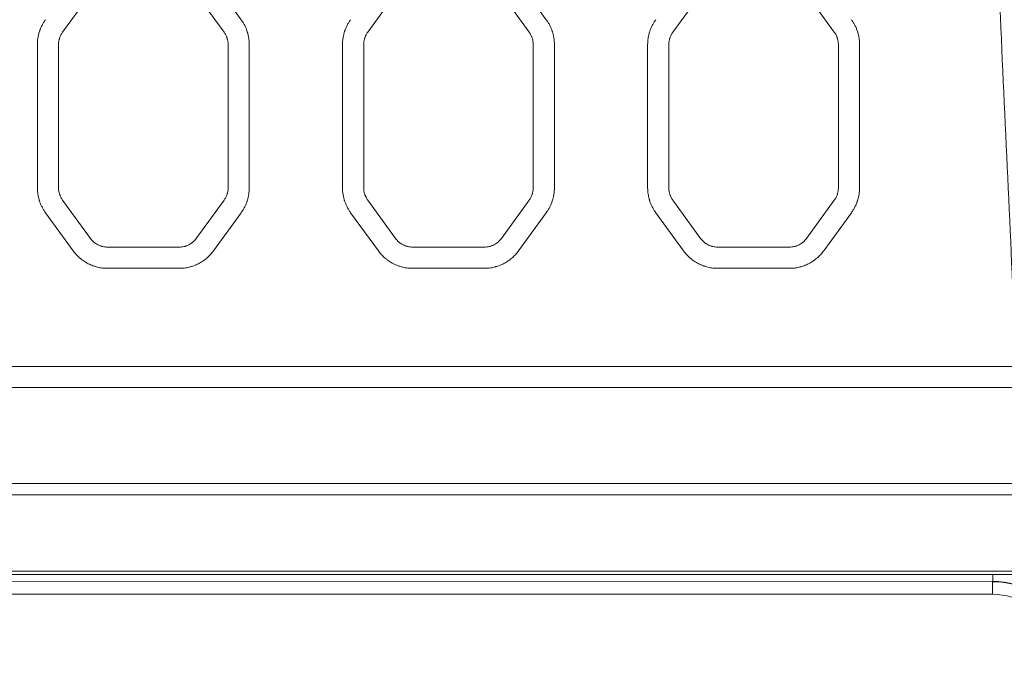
# Model space of a CAD drawing. Header units: millimetres. Extents: x 0 to 594, y 0 to 420.
# Tile 148 of 256: x 180.73 to 192.35, y 306.57 to 314.1. Entities that reach past the tile are written whole.
import ezdxf

# ---------------------------------------------------------------- set-up
doc = ezdxf.new("R2010")
doc.units = ezdxf.units.MM
doc.layers.add('1', color=7, linetype='Continuous', true_color=0xffffff)
doc.styles.add('Arial Unicode MS', font='txt')
doc.dimstyles.get("Standard").update_dxf_attribs({"dimtxt": 0.18, "dimasz": 0.18, "dimexe": 0.18, "dimexo": 0.0625, "dimgap": 0.09, "dimtad": 0, "dimtih": 1, "dimtoh": 1, "dimdec": 4, "dimzin": 0, "dimdsep": 46, "dimtxsty": 'Standard', "dimcen": 0.09, "dimadec": 0, "dimazin": 0, "dimtfac": 1, "dimtdec": 4, "dimtofl": 0, "dimtmove": 0, "dimatfit": 3, "dimfxl": 0, "dimtolj": 1, "dimtzin": 0, "dimarcsym": 0})

# ---------------------------------------------------------------- blocks, each defined once
blk = doc.blocks.new('_U0')
at = {"layer": '1', "color": 18, "lineweight": 13}
for p, q in [((147.657, 304.172), (147.657, 390.192)), ((305.847, 301.392), (305.847, 390.192)), ((147.657, 388.192), (198.852, 388.192)), ((305.847, 388.192), (254.652, 388.192))]:
    blk.add_line(p, q, dxfattribs=at)
at = {"layer": '1', "color": 18}
for points in [[(147.657, 388.192), (151.157, 389.13), (151.157, 387.254)], [(305.847, 388.192), (302.347, 387.254), (302.347, 389.13)]]:
    blk.add_solid(points, dxfattribs=at)
at = {"layer": '1', "color": 18, "linetype": 'Continuous', "lineweight": 13, "char_height": 3.5, "attachment_point": 7, "line_spacing_factor": 1.047437, "style": 'Arial Unicode MS'}
for s, insert in [('\\fArial Unicode MS|b0|i0;\\W1.0000;3.16', (200.537, 385.556)), ('\\fArial Unicode MS|b0|i0;\\W1.0000;LIFT POINT SPAN', (213.204, 385.556))]:
    blk.add_mtext(s, dxfattribs=dict(at, insert=insert))
blk = doc.blocks.new('_U7')
at = {"layer": '1', "color": 18, "lineweight": 13}
for p, q in [((147.657, 338.622), (150.385, 338.622)), ((148.385, 338.622), (148.385, 256.119)), ((147.657, 304.172), (150.385, 304.172)), ((148.385, 256.119), (153.385, 256.119))]:
    blk.add_line(p, q, dxfattribs=at)
at = {"layer": '1', "color": 18}
for points in [[(148.385, 338.622), (149.323, 335.122), (147.447, 335.122)], [(148.385, 304.172), (147.447, 307.672), (149.323, 307.672)]]:
    blk.add_solid(points, dxfattribs=at)
at = {"layer": '1', "color": 18, "linetype": 'Continuous', "lineweight": 13, "char_height": 3.5, "attachment_point": 7, "line_spacing_factor": 1.047437, "style": 'Arial Unicode MS'}
for s, insert in [('\\fArial Unicode MS|b0|i0;\\W1.0000;0.69', (155.071, 253.483)), ('\\fArial Unicode MS|b0|i0;\\W1.0000;CTRS', (167.737, 253.483)), ('\\fArial Unicode MS|b0|i0;\\W1.0000;FWD LIFT POINTS', (155.071, 246.421))]:
    blk.add_mtext(s, dxfattribs=dict(at, insert=insert))

msp = doc.modelspace()

# ---------------------------------------------------------------- linework, layer by layer
at = {"layer": '1', "color": 155, "linetype": 'Continuous', "lineweight": 13}
for p, q in [((183.038, 314.522), (183.344, 314.1)), ((186.638, 314.522), (186.944, 314.1)), ((181.544, 314.375), (181.238, 313.953)), ((183.142, 313.953), (182.835, 314.375)), ((185.144, 314.375), (184.838, 313.953)), ((186.742, 313.953), (186.435, 314.375)), ((188.744, 314.375), (188.438, 313.953)), ((190.342, 313.953), (190.035, 314.375)), ((180.94, 312.118), (180.94, 313.806)), ((181.19, 313.806), (181.19, 312.118)), ((183.19, 312.118), (183.19, 313.806)), ((183.44, 313.806), (183.44, 312.118)), ((184.54, 312.118), (184.54, 313.806)), ((184.79, 313.806), (184.79, 312.118)), ((186.79, 312.118), (186.79, 313.806)), ((187.04, 313.806), (187.04, 312.118)), ((188.14, 312.118), (188.14, 313.806)), ((188.39, 313.806), (188.39, 312.118)), ((190.39, 312.118), (190.39, 313.806)), ((190.64, 313.806), (190.64, 312.118)), ((181.238, 311.971), (181.565, 311.521)), ((182.815, 311.521), (183.142, 311.971)), ((184.838, 311.971), (185.165, 311.521)), ((186.415, 311.521), (186.742, 311.971)), ((188.438, 311.971), (188.765, 311.521)), ((190.015, 311.521), (190.342, 311.971)), ((181.363, 311.374), (181.035, 311.824)), ((183.344, 311.824), (183.017, 311.374)), ((184.963, 311.374), (184.635, 311.824)), ((186.944, 311.824), (186.617, 311.374)), ((188.563, 311.374), (188.235, 311.824)), ((190.544, 311.824), (190.217, 311.374)), ((181.767, 311.418), (182.612, 311.418)), ((185.367, 311.418), (186.212, 311.418)), ((188.967, 311.418), (189.812, 311.418)), ((182.612, 311.168), (181.767, 311.168)), ((186.212, 311.168), (185.367, 311.168)), ((189.812, 311.168), (188.967, 311.168)), ((178.59, 310.011), (193.564, 310.011)), ((193.564, 309.761), (178.59, 309.761)), ((192.21, 307.475), (178.217, 307.479)), ((178.217, 307.477), (192.21, 307.473)), ((192.21, 307.473), (192.21, 307.475)), ((192.208, 307.323), (178.216, 307.327))]:
    msp.add_line(p, q, dxfattribs=at)
for centre, major_axis, ratio, start_param, end_param in [((192.21, 307.625), (0, 0.15), 0.008727, 3.193955, 4.248177), ((192.21, 307.323), (0, -0.15), 0.008727, 3.193955, 4.712392), ((192.21, 306.482), (0, 0.993), 0.999962, 5.194171, 6.282881), ((192.209, 306.482), (0, -0.99), 0.999962, 2.052578, 3.141288), ((192.208, 306.482), (0, 0.841), 0.999962, 5.194171, 6.282881)]:
    msp.add_ellipse(centre, major_axis=major_axis, ratio=ratio, start_param=start_param, end_param=end_param, dxfattribs=at)
for points, knots in [([(191.892, 326.462), (191.892, 326.378), (191.892, 326.294), (191.893, 326.126), (191.893, 326.042), (191.895, 325.79), (191.896, 325.622), (191.902, 325.118), (191.907, 324.783), (191.917, 324.279), (191.921, 324.111), (191.929, 323.775), (191.933, 323.607), (191.942, 323.271), (191.947, 323.104), (191.957, 322.768), (191.962, 322.6), (191.972, 322.264), (191.978, 322.096), (191.989, 321.761), (192.001, 321.425), (192.013, 321.089), (192.025, 320.754), (192.031, 320.586), (192.05, 320.083), (192.063, 319.747), (192.09, 319.076), (192.103, 318.74), (192.131, 318.069), (192.145, 317.733), (192.173, 317.062), (192.187, 316.727), (192.231, 315.72), (192.26, 315.049), (192.32, 313.707), (192.351, 313.036), (192.413, 311.693), (192.444, 311.022), (192.476, 310.351)], [0, 0, 0, 0, 0.015625, 0.015625, 0.03125, 0.03125, 0.0625, 0.0625, 0.125, 0.125, 0.15625, 0.15625, 0.1875, 0.1875, 0.21875, 0.21875, 0.25, 0.25, 0.28125, 0.28125, 0.3125, 0.34375, 0.34375, 0.375, 0.375, 0.4375, 0.4375, 0.5, 0.5, 0.5625, 0.5625, 0.625, 0.625, 0.75, 0.75, 0.875, 0.875, 1, 1, 1, 1]), ([(180.94, 313.806), (180.94, 313.819), (180.94, 313.832), (180.942, 313.858), (180.945, 313.884), (180.951, 313.91), (180.957, 313.935), (180.96, 313.948), (180.965, 313.963), (180.966, 313.966), (180.968, 313.973), (180.97, 313.976), (180.973, 313.985), (180.975, 313.991), (180.983, 314.009), (180.994, 314.033), (181.007, 314.056), (181.02, 314.078), (181.028, 314.089), (181.035, 314.1)], [0, 0, 0, 0, 0.125, 0.125, 0.25, 0.375, 0.375, 0.5, 0.5, 0.53125, 0.53125, 0.5625, 0.5625, 0.625, 0.625, 0.75, 0.875, 0.875, 1, 1, 1, 1]), ([(183.344, 314.1), (183.352, 314.089), (183.359, 314.078), (183.373, 314.056), (183.386, 314.033), (183.397, 314.009), (183.407, 313.985), (183.411, 313.973), (183.416, 313.957), (183.417, 313.954), (183.419, 313.948), (183.42, 313.945), (183.423, 313.935), (183.424, 313.929), (183.429, 313.91), (183.434, 313.884), (183.437, 313.858), (183.439, 313.832), (183.44, 313.819), (183.44, 313.806)], [0, 0, 0, 0, 0.125, 0.125, 0.25, 0.375, 0.375, 0.5, 0.5, 0.53125, 0.53125, 0.5625, 0.5625, 0.625, 0.625, 0.75, 0.875, 0.875, 1, 1, 1, 1]), ([(184.54, 313.806), (184.54, 313.819), (184.54, 313.832), (184.542, 313.858), (184.545, 313.884), (184.551, 313.91), (184.557, 313.935), (184.56, 313.948), (184.565, 313.963), (184.566, 313.966), (184.568, 313.973), (184.57, 313.976), (184.573, 313.985), (184.575, 313.991), (184.583, 314.009), (184.594, 314.033), (184.607, 314.056), (184.62, 314.078), (184.628, 314.089), (184.635, 314.1)], [0, 0, 0, 0, 0.125, 0.125, 0.25, 0.375, 0.375, 0.5, 0.5, 0.53125, 0.53125, 0.5625, 0.5625, 0.625, 0.625, 0.75, 0.875, 0.875, 1, 1, 1, 1]), ([(186.944, 314.1), (186.952, 314.089), (186.959, 314.078), (186.973, 314.056), (186.986, 314.033), (186.997, 314.01), (187.007, 313.985), (187.011, 313.973), (187.016, 313.958), (187.017, 313.954), (187.019, 313.948), (187.02, 313.945), (187.023, 313.935), (187.024, 313.929), (187.029, 313.91), (187.034, 313.884), (187.037, 313.858), (187.039, 313.832), (187.04, 313.819), (187.04, 313.806)], [0, 0, 0, 0, 0.125, 0.125, 0.25, 0.375, 0.375, 0.5, 0.5, 0.53125, 0.53125, 0.5625, 0.5625, 0.625, 0.625, 0.75, 0.875, 0.875, 1, 1, 1, 1]), ([(188.14, 313.806), (188.14, 313.819), (188.14, 313.832), (188.142, 313.858), (188.145, 313.884), (188.151, 313.91), (188.157, 313.935), (188.16, 313.948), (188.165, 313.963), (188.166, 313.966), (188.168, 313.973), (188.17, 313.976), (188.173, 313.985), (188.175, 313.991), (188.183, 314.009), (188.194, 314.033), (188.207, 314.056), (188.22, 314.078), (188.228, 314.089), (188.235, 314.1)], [0, 0, 0, 0, 0.125, 0.125, 0.25, 0.375, 0.375, 0.5, 0.5, 0.53125, 0.53125, 0.5625, 0.5625, 0.625, 0.625, 0.75, 0.875, 0.875, 1, 1, 1, 1]), ([(190.544, 314.1), (190.552, 314.089), (190.559, 314.078), (190.573, 314.056), (190.586, 314.033), (190.597, 314.01), (190.607, 313.985), (190.611, 313.973), (190.616, 313.958), (190.617, 313.954), (190.619, 313.948), (190.62, 313.945), (190.623, 313.935), (190.624, 313.929), (190.629, 313.91), (190.634, 313.884), (190.637, 313.858), (190.639, 313.832), (190.64, 313.819), (190.64, 313.806)], [0, 0, 0, 0, 0.125, 0.125, 0.25, 0.375, 0.375, 0.5, 0.5, 0.53125, 0.53125, 0.5625, 0.5625, 0.625, 0.625, 0.75, 0.875, 0.875, 1, 1, 1, 1]), ([(181.238, 313.953), (181.23, 313.942), (181.223, 313.931), (181.211, 313.908), (181.206, 313.896), (181.201, 313.88), (181.2, 313.877), (181.198, 313.871), (181.198, 313.867), (181.195, 313.858), (181.194, 313.851), (181.191, 313.832), (181.19, 313.819), (181.19, 313.806)], [0, 0, 0, 0, 0.25, 0.25, 0.5, 0.5, 0.5625, 0.5625, 0.625, 0.625, 0.75, 0.75, 1, 1, 1, 1]), ([(183.19, 313.806), (183.19, 313.819), (183.189, 313.832), (183.185, 313.858), (183.182, 313.87), (183.177, 313.886), (183.176, 313.889), (183.173, 313.895), (183.172, 313.898), (183.168, 313.908), (183.166, 313.913), (183.157, 313.931), (183.15, 313.942), (183.142, 313.953)], [0, 0, 0, 0, 0.25, 0.25, 0.5, 0.5, 0.5625, 0.5625, 0.625, 0.625, 0.75, 0.75, 1, 1, 1, 1]), ([(184.838, 313.953), (184.83, 313.942), (184.823, 313.931), (184.811, 313.908), (184.806, 313.896), (184.801, 313.88), (184.8, 313.877), (184.798, 313.871), (184.798, 313.867), (184.795, 313.858), (184.794, 313.851), (184.791, 313.832), (184.79, 313.819), (184.79, 313.806)], [0, 0, 0, 0, 0.25, 0.25, 0.5, 0.5, 0.5625, 0.5625, 0.625, 0.625, 0.75, 0.75, 1, 1, 1, 1]), ([(186.79, 313.806), (186.79, 313.819), (186.789, 313.832), (186.785, 313.858), (186.782, 313.87), (186.777, 313.886), (186.776, 313.889), (186.773, 313.895), (186.772, 313.898), (186.768, 313.908), (186.766, 313.913), (186.757, 313.931), (186.75, 313.942), (186.742, 313.953)], [0, 0, 0, 0, 0.25, 0.25, 0.5, 0.5, 0.5625, 0.5625, 0.625, 0.625, 0.75, 0.75, 1, 1, 1, 1]), ([(188.438, 313.953), (188.43, 313.942), (188.423, 313.931), (188.411, 313.908), (188.406, 313.896), (188.401, 313.88), (188.4, 313.877), (188.398, 313.871), (188.398, 313.867), (188.395, 313.858), (188.394, 313.851), (188.391, 313.832), (188.39, 313.819), (188.39, 313.806)], [0, 0, 0, 0, 0.25, 0.25, 0.5, 0.5, 0.5625, 0.5625, 0.625, 0.625, 0.75, 0.75, 1, 1, 1, 1]), ([(190.39, 313.806), (190.39, 313.819), (190.389, 313.832), (190.385, 313.858), (190.382, 313.87), (190.377, 313.886), (190.376, 313.889), (190.373, 313.895), (190.372, 313.898), (190.368, 313.908), (190.366, 313.914), (190.357, 313.931), (190.35, 313.942), (190.342, 313.953)], [0, 0, 0, 0, 0.25, 0.25, 0.5, 0.5, 0.5625, 0.5625, 0.625, 0.625, 0.75, 0.75, 1, 1, 1, 1]), ([(181.035, 311.824), (181.028, 311.835), (181.02, 311.846), (181.007, 311.868), (180.994, 311.891), (180.983, 311.915), (180.973, 311.939), (180.968, 311.951), (180.963, 311.967), (180.962, 311.97), (180.96, 311.976), (180.96, 311.979), (180.957, 311.989), (180.955, 311.995), (180.951, 312.014), (180.946, 312.04), (180.942, 312.066), (180.94, 312.092), (180.94, 312.105), (180.94, 312.118)], [0, 0, 0, 0, 0.125, 0.125, 0.25, 0.375, 0.375, 0.5, 0.5, 0.53125, 0.53125, 0.5625, 0.5625, 0.625, 0.625, 0.75, 0.875, 0.875, 1, 1, 1, 1]), ([(181.19, 312.118), (181.19, 312.105), (181.191, 312.092), (181.195, 312.066), (181.198, 312.054), (181.203, 312.038), (181.204, 312.035), (181.206, 312.029), (181.208, 312.026), (181.211, 312.017), (181.214, 312.011), (181.223, 311.993), (181.23, 311.982), (181.238, 311.971)], [0, 0, 0, 0, 0.25, 0.25, 0.5, 0.5, 0.5625, 0.5625, 0.625, 0.625, 0.75, 0.75, 1, 1, 1, 1]), ([(183.142, 311.971), (183.15, 311.982), (183.157, 311.993), (183.168, 312.016), (183.173, 312.028), (183.179, 312.044), (183.18, 312.047), (183.181, 312.054), (183.182, 312.057), (183.184, 312.066), (183.186, 312.073), (183.189, 312.092), (183.19, 312.105), (183.19, 312.118)], [0, 0, 0, 0, 0.25, 0.25, 0.5, 0.5, 0.5625, 0.5625, 0.625, 0.625, 0.75, 0.75, 1, 1, 1, 1]), ([(183.44, 312.118), (183.44, 312.105), (183.439, 312.092), (183.437, 312.066), (183.434, 312.04), (183.429, 312.014), (183.423, 311.989), (183.42, 311.977), (183.414, 311.961), (183.413, 311.958), (183.411, 311.952), (183.41, 311.948), (183.407, 311.939), (183.404, 311.933), (183.397, 311.915), (183.386, 311.891), (183.373, 311.868), (183.359, 311.846), (183.352, 311.835), (183.344, 311.824)], [0, 0, 0, 0, 0.125, 0.125, 0.25, 0.375, 0.375, 0.5, 0.5, 0.53125, 0.53125, 0.5625, 0.5625, 0.625, 0.625, 0.75, 0.875, 0.875, 1, 1, 1, 1]), ([(184.635, 311.824), (184.628, 311.835), (184.62, 311.846), (184.607, 311.868), (184.594, 311.891), (184.583, 311.915), (184.573, 311.939), (184.568, 311.951), (184.563, 311.967), (184.562, 311.97), (184.56, 311.976), (184.56, 311.979), (184.557, 311.989), (184.555, 311.995), (184.551, 312.014), (184.546, 312.04), (184.542, 312.066), (184.54, 312.092), (184.54, 312.105), (184.54, 312.118)], [0, 0, 0, 0, 0.125, 0.125, 0.25, 0.375, 0.375, 0.5, 0.5, 0.53125, 0.53125, 0.5625, 0.5625, 0.625, 0.625, 0.75, 0.875, 0.875, 1, 1, 1, 1]), ([(184.79, 312.118), (184.79, 312.105), (184.791, 312.092), (184.795, 312.066), (184.798, 312.054), (184.803, 312.038), (184.804, 312.035), (184.806, 312.029), (184.808, 312.026), (184.811, 312.017), (184.814, 312.011), (184.823, 311.993), (184.83, 311.982), (184.838, 311.971)], [0, 0, 0, 0, 0.25, 0.25, 0.5, 0.5, 0.5625, 0.5625, 0.625, 0.625, 0.75, 0.75, 1, 1, 1, 1]), ([(186.742, 311.971), (186.75, 311.982), (186.757, 311.993), (186.768, 312.016), (186.773, 312.028), (186.779, 312.044), (186.78, 312.047), (186.781, 312.054), (186.782, 312.057), (186.784, 312.066), (186.786, 312.073), (186.789, 312.092), (186.79, 312.105), (186.79, 312.118)], [0, 0, 0, 0, 0.25, 0.25, 0.5, 0.5, 0.5625, 0.5625, 0.625, 0.625, 0.75, 0.75, 1, 1, 1, 1]), ([(187.04, 312.118), (187.04, 312.105), (187.039, 312.092), (187.037, 312.066), (187.034, 312.04), (187.029, 312.014), (187.023, 311.989), (187.02, 311.976), (187.014, 311.961), (187.013, 311.958), (187.011, 311.952), (187.01, 311.948), (187.007, 311.939), (187.004, 311.933), (186.997, 311.915), (186.986, 311.891), (186.973, 311.868), (186.959, 311.846), (186.952, 311.835), (186.944, 311.824)], [0, 0, 0, 0, 0.125, 0.125, 0.25, 0.375, 0.375, 0.5, 0.5, 0.53125, 0.53125, 0.5625, 0.5625, 0.625, 0.625, 0.75, 0.875, 0.875, 1, 1, 1, 1]), ([(188.235, 311.824), (188.228, 311.835), (188.22, 311.846), (188.207, 311.868), (188.194, 311.891), (188.183, 311.915), (188.173, 311.939), (188.168, 311.951), (188.163, 311.967), (188.162, 311.97), (188.16, 311.976), (188.16, 311.979), (188.157, 311.989), (188.155, 311.995), (188.151, 312.014), (188.146, 312.04), (188.142, 312.066), (188.14, 312.092), (188.14, 312.105), (188.14, 312.118)], [0, 0, 0, 0, 0.125, 0.125, 0.25, 0.375, 0.375, 0.5, 0.5, 0.53125, 0.53125, 0.5625, 0.5625, 0.625, 0.625, 0.75, 0.875, 0.875, 1, 1, 1, 1]), ([(188.39, 312.118), (188.39, 312.105), (188.391, 312.092), (188.395, 312.066), (188.398, 312.054), (188.403, 312.038), (188.404, 312.035), (188.406, 312.029), (188.408, 312.026), (188.411, 312.017), (188.414, 312.011), (188.423, 311.993), (188.43, 311.982), (188.438, 311.971)], [0, 0, 0, 0, 0.25, 0.25, 0.5, 0.5, 0.5625, 0.5625, 0.625, 0.625, 0.75, 0.75, 1, 1, 1, 1]), ([(190.342, 311.971), (190.35, 311.982), (190.357, 311.993), (190.368, 312.016), (190.373, 312.028), (190.379, 312.044), (190.38, 312.047), (190.381, 312.054), (190.382, 312.057), (190.384, 312.066), (190.386, 312.073), (190.389, 312.092), (190.39, 312.105), (190.39, 312.118)], [0, 0, 0, 0, 0.25, 0.25, 0.5, 0.5, 0.5625, 0.5625, 0.625, 0.625, 0.75, 0.75, 1, 1, 1, 1]), ([(190.64, 312.118), (190.64, 312.105), (190.639, 312.092), (190.637, 312.066), (190.634, 312.04), (190.629, 312.014), (190.623, 311.989), (190.619, 311.976), (190.614, 311.961), (190.613, 311.958), (190.611, 311.951), (190.61, 311.948), (190.607, 311.939), (190.604, 311.933), (190.597, 311.915), (190.586, 311.891), (190.573, 311.868), (190.559, 311.846), (190.552, 311.835), (190.544, 311.824)], [0, 0, 0, 0, 0.125, 0.125, 0.25, 0.375, 0.375, 0.5, 0.5, 0.53125, 0.53125, 0.5625, 0.5625, 0.625, 0.625, 0.75, 0.875, 0.875, 1, 1, 1, 1]), ([(181.565, 311.521), (181.571, 311.513), (181.577, 311.505), (181.59, 311.491), (181.597, 311.484), (181.608, 311.474), (181.612, 311.471), (181.618, 311.467), (181.62, 311.465), (181.624, 311.463), (181.626, 311.461), (181.637, 311.454), (181.645, 311.449), (181.662, 311.441), (181.671, 311.437), (181.685, 311.432), (181.69, 311.43), (181.697, 311.428), (181.699, 311.427), (181.704, 311.426), (181.706, 311.425), (181.718, 311.422), (181.728, 311.421), (181.748, 311.418), (181.757, 311.418), (181.767, 311.418)], [0, 0, 0, 0, 0.125, 0.125, 0.25, 0.25, 0.3125, 0.3125, 0.34375, 0.34375, 0.375, 0.375, 0.5, 0.5, 0.625, 0.625, 0.6875, 0.6875, 0.71875, 0.71875, 0.75, 0.75, 0.875, 0.875, 1, 1, 1, 1]), ([(182.612, 311.418), (182.622, 311.418), (182.632, 311.418), (182.652, 311.421), (182.661, 311.422), (182.675, 311.426), (182.68, 311.427), (182.687, 311.429), (182.69, 311.43), (182.694, 311.431), (182.697, 311.432), (182.708, 311.437), (182.717, 311.44), (182.735, 311.449), (182.743, 311.454), (182.755, 311.462), (182.759, 311.465), (182.765, 311.47), (182.767, 311.471), (182.771, 311.474), (182.773, 311.476), (182.782, 311.484), (182.796, 311.498), (182.809, 311.513), (182.815, 311.521)], [0, 0, 0, 0, 0.125, 0.125, 0.25, 0.25, 0.3125, 0.3125, 0.34375, 0.34375, 0.375, 0.375, 0.5, 0.5, 0.625, 0.625, 0.6875, 0.6875, 0.71875, 0.71875, 0.75, 0.75, 0.875, 1, 1, 1, 1]), ([(185.165, 311.521), (185.171, 311.513), (185.177, 311.505), (185.19, 311.491), (185.197, 311.484), (185.209, 311.474), (185.212, 311.471), (185.218, 311.467), (185.22, 311.465), (185.224, 311.463), (185.226, 311.461), (185.237, 311.454), (185.245, 311.449), (185.262, 311.441), (185.271, 311.437), (185.285, 311.432), (185.29, 311.43), (185.297, 311.428), (185.299, 311.427), (185.304, 311.426), (185.306, 311.425), (185.318, 311.422), (185.328, 311.421), (185.348, 311.418), (185.357, 311.418), (185.367, 311.418)], [0, 0, 0, 0, 0.125, 0.125, 0.25, 0.25, 0.3125, 0.3125, 0.34375, 0.34375, 0.375, 0.375, 0.5, 0.5, 0.625, 0.625, 0.6875, 0.6875, 0.71875, 0.71875, 0.75, 0.75, 0.875, 0.875, 1, 1, 1, 1]), ([(186.212, 311.418), (186.222, 311.418), (186.232, 311.418), (186.252, 311.421), (186.261, 311.422), (186.275, 311.426), (186.28, 311.427), (186.287, 311.429), (186.29, 311.43), (186.294, 311.431), (186.297, 311.432), (186.308, 311.437), (186.317, 311.44), (186.335, 311.449), (186.343, 311.454), (186.355, 311.462), (186.359, 311.465), (186.367, 311.471), (186.371, 311.474), (186.382, 311.484), (186.396, 311.498), (186.409, 311.513), (186.415, 311.521)], [0, 0, 0, 0, 0.125, 0.125, 0.25, 0.25, 0.3125, 0.3125, 0.34375, 0.34375, 0.375, 0.375, 0.5, 0.5, 0.625, 0.625, 0.6875, 0.6875, 0.75, 0.75, 0.875, 1, 1, 1, 1]), ([(188.765, 311.521), (188.771, 311.513), (188.777, 311.505), (188.79, 311.491), (188.797, 311.484), (188.809, 311.474), (188.812, 311.471), (188.818, 311.467), (188.82, 311.465), (188.824, 311.463), (188.826, 311.461), (188.837, 311.454), (188.845, 311.449), (188.862, 311.44), (188.871, 311.437), (188.885, 311.431), (188.89, 311.43), (188.897, 311.428), (188.899, 311.427), (188.904, 311.426), (188.906, 311.425), (188.918, 311.422), (188.938, 311.419), (188.957, 311.418), (188.967, 311.418)], [0, 0, 0, 0, 0.125, 0.125, 0.25, 0.25, 0.3125, 0.3125, 0.34375, 0.34375, 0.375, 0.375, 0.5, 0.5, 0.625, 0.625, 0.6875, 0.6875, 0.71875, 0.71875, 0.75, 0.75, 0.875, 1, 1, 1, 1]), ([(189.812, 311.418), (189.822, 311.418), (189.832, 311.418), (189.852, 311.421), (189.861, 311.422), (189.875, 311.426), (189.88, 311.427), (189.887, 311.429), (189.89, 311.43), (189.894, 311.431), (189.897, 311.432), (189.908, 311.436), (189.917, 311.44), (189.934, 311.449), (189.943, 311.454), (189.955, 311.462), (189.959, 311.465), (189.965, 311.47), (189.967, 311.471), (189.971, 311.474), (189.973, 311.476), (189.982, 311.484), (189.996, 311.497), (190.009, 311.513), (190.015, 311.521)], [0, 0, 0, 0, 0.125, 0.125, 0.25, 0.25, 0.3125, 0.3125, 0.34375, 0.34375, 0.375, 0.375, 0.5, 0.5, 0.625, 0.625, 0.6875, 0.6875, 0.71875, 0.71875, 0.75, 0.75, 0.875, 1, 1, 1, 1]), ([(181.767, 311.168), (181.747, 311.168), (181.728, 311.169), (181.689, 311.173), (181.67, 311.177), (181.641, 311.184), (181.632, 311.186), (181.618, 311.191), (181.613, 311.192), (181.604, 311.195), (181.599, 311.197), (181.576, 311.205), (181.558, 311.213), (181.523, 311.231), (181.506, 311.241), (181.482, 311.257), (181.474, 311.263), (181.462, 311.272), (181.458, 311.275), (181.45, 311.281), (181.446, 311.284), (181.428, 311.3), (181.414, 311.314), (181.387, 311.343), (181.374, 311.358), (181.363, 311.374)], [0, 0, 0, 0, 0.125, 0.125, 0.25, 0.25, 0.3125, 0.3125, 0.34375, 0.34375, 0.375, 0.375, 0.5, 0.5, 0.625, 0.625, 0.6875, 0.6875, 0.71875, 0.71875, 0.75, 0.75, 0.875, 0.875, 1, 1, 1, 1]), ([(183.017, 311.374), (183.005, 311.358), (182.993, 311.343), (182.966, 311.314), (182.952, 311.3), (182.93, 311.281), (182.922, 311.275), (182.911, 311.266), (182.907, 311.263), (182.899, 311.258), (182.894, 311.255), (182.874, 311.241), (182.857, 311.231), (182.822, 311.213), (182.804, 311.206), (182.777, 311.195), (182.767, 311.192), (182.753, 311.188), (182.749, 311.187), (182.739, 311.184), (182.734, 311.183), (182.71, 311.177), (182.691, 311.173), (182.652, 311.169), (182.632, 311.168), (182.612, 311.168)], [0, 0, 0, 0, 0.125, 0.125, 0.25, 0.25, 0.3125, 0.3125, 0.34375, 0.34375, 0.375, 0.375, 0.5, 0.5, 0.625, 0.625, 0.6875, 0.6875, 0.71875, 0.71875, 0.75, 0.75, 0.875, 0.875, 1, 1, 1, 1]), ([(185.367, 311.168), (185.347, 311.168), (185.328, 311.169), (185.289, 311.173), (185.27, 311.177), (185.241, 311.184), (185.232, 311.186), (185.218, 311.191), (185.213, 311.192), (185.204, 311.195), (185.199, 311.197), (185.176, 311.205), (185.158, 311.213), (185.123, 311.231), (185.106, 311.241), (185.082, 311.257), (185.074, 311.263), (185.062, 311.272), (185.058, 311.275), (185.05, 311.281), (185.047, 311.284), (185.028, 311.3), (185.014, 311.314), (184.987, 311.343), (184.974, 311.358), (184.963, 311.374)], [0, 0, 0, 0, 0.125, 0.125, 0.25, 0.25, 0.3125, 0.3125, 0.34375, 0.34375, 0.375, 0.375, 0.5, 0.5, 0.625, 0.625, 0.6875, 0.6875, 0.71875, 0.71875, 0.75, 0.75, 0.875, 0.875, 1, 1, 1, 1]), ([(186.617, 311.374), (186.605, 311.358), (186.593, 311.343), (186.566, 311.314), (186.552, 311.3), (186.53, 311.281), (186.522, 311.275), (186.51, 311.266), (186.506, 311.263), (186.498, 311.258), (186.494, 311.255), (186.474, 311.241), (186.457, 311.231), (186.422, 311.213), (186.404, 311.206), (186.377, 311.195), (186.367, 311.192), (186.353, 311.188), (186.348, 311.187), (186.339, 311.184), (186.334, 311.183), (186.31, 311.177), (186.291, 311.173), (186.252, 311.169), (186.232, 311.168), (186.212, 311.168)], [0, 0, 0, 0, 0.125, 0.125, 0.25, 0.25, 0.3125, 0.3125, 0.34375, 0.34375, 0.375, 0.375, 0.5, 0.5, 0.625, 0.625, 0.6875, 0.6875, 0.71875, 0.71875, 0.75, 0.75, 0.875, 0.875, 1, 1, 1, 1]), ([(188.967, 311.168), (188.947, 311.168), (188.928, 311.169), (188.889, 311.173), (188.87, 311.177), (188.841, 311.184), (188.832, 311.186), (188.818, 311.191), (188.813, 311.192), (188.804, 311.195), (188.799, 311.197), (188.776, 311.205), (188.758, 311.213), (188.723, 311.231), (188.706, 311.241), (188.682, 311.257), (188.674, 311.263), (188.662, 311.272), (188.658, 311.275), (188.65, 311.281), (188.647, 311.284), (188.628, 311.3), (188.614, 311.314), (188.587, 311.343), (188.574, 311.358), (188.563, 311.374)], [0, 0, 0, 0, 0.125, 0.125, 0.25, 0.25, 0.3125, 0.3125, 0.34375, 0.34375, 0.375, 0.375, 0.5, 0.5, 0.625, 0.625, 0.6875, 0.6875, 0.71875, 0.71875, 0.75, 0.75, 0.875, 0.875, 1, 1, 1, 1]), ([(190.217, 311.374), (190.205, 311.358), (190.193, 311.343), (190.166, 311.314), (190.152, 311.3), (190.13, 311.281), (190.122, 311.275), (190.11, 311.266), (190.106, 311.263), (190.098, 311.257), (190.094, 311.255), (190.074, 311.241), (190.057, 311.231), (190.022, 311.213), (190.004, 311.205), (189.977, 311.195), (189.967, 311.192), (189.953, 311.188), (189.948, 311.186), (189.939, 311.184), (189.934, 311.183), (189.91, 311.177), (189.891, 311.173), (189.852, 311.169), (189.832, 311.168), (189.812, 311.168)], [0, 0, 0, 0, 0.125, 0.125, 0.25, 0.25, 0.3125, 0.3125, 0.34375, 0.34375, 0.375, 0.375, 0.5, 0.5, 0.625, 0.625, 0.6875, 0.6875, 0.71875, 0.71875, 0.75, 0.75, 0.875, 0.875, 1, 1, 1, 1]), ([(178.593, 308.63), (179.845, 308.63), (181.097, 308.63), (183.599, 308.63), (184.849, 308.63), (187.346, 308.63), (188.593, 308.63), (191.083, 308.63), (192.325, 308.63), (193.564, 308.63)], [0, 0, 0, 0, 0.25, 0.25, 0.5, 0.5, 0.75, 0.75, 1, 1, 1, 1]), ([(193.561, 308.495), (191.084, 308.495), (188.593, 308.495), (183.598, 308.495), (181.094, 308.495), (178.593, 308.495)], [0, 0, 0, 0, 0.5, 0.5, 1, 1, 1, 1]), ([(178.593, 307.598), (181.093, 307.598), (183.596, 307.598), (188.589, 307.598), (191.08, 307.598), (193.555, 307.598)], [0, 0, 0, 0, 0.5, 0.5, 1, 1, 1, 1])]:
    msp.add_open_spline(points, degree=3, knots=knots, dxfattribs=at)
msp.add_open_spline([(193.543, 307.558), (188.593, 307.558), (183.595, 307.558), (178.593, 307.558)], degree=3, dxfattribs=at)

# ---------------------------------------------------------------- dimensions: what is measured, and where the dimension line sits
at = {"layer": '1', "color": 18, "linetype": 'Continuous', "lineweight": 13}
dim = msp.add_linear_dim(base=(305.847, 388.192), p1=(147.657, 304.172), p2=(305.847, 301.392), text=' <> \\fArial Unicode MS|b0|i0;\\C18;{\\H1.00x;\\fArial Unicode MS|b0|i0;LIFT POINT SPAN\\fArial Unicode MS|b0|i0;}\\C18;', dimstyle='Standard', override={"dimtxt": 3.5, "dimasz": 3.5, "dimexe": 2, "dimexo": 0, "dimgap": 1.5, "dimtih": 1, "dimtoh": 1, "dimdec": 2, "dimlfac": 0.02, "dimdsep": 46, "dimlunit": 2, "dimtxsty": 'Arial Unicode MS', "dimsah": 1, "dimse1": 0, "dimse2": 0, "dimsd1": 0, "dimsd2": 0, "dimclrd": 18, "dimclre": 18, "dimclrt": 18, "dimtol": 0, "dimtm": -0.1, "dimtfac": 1, "dimtdec": 2, "dimtofl": 1, "dimtmove": 0, "dimlwd": 13, "dimlwe": 13}, dxfattribs=at)
dim.commit()
dim.dimension.update_dxf_attribs({"geometry": '_U0', "text_midpoint": (226.752, 388.192), "dimtype": 160})
dim = msp.add_linear_dim(base=(148.385, 338.622), p1=(147.657, 304.172), p2=(147.657, 338.622), angle=90, text=' <> \\fArial Unicode MS|b0|i0;\\C18;{\\H1.00x;\\fArial Unicode MS|b0|i0;CTRS\\fArial Unicode MS|b0|i0;}\\C18;\\P\\fArial Unicode MS|b0|i0;\\C18;{\\H1.00x;\\fArial Unicode MS|b0|i0;FWD LIFT POINTS\\fArial Unicode MS|b0|i0;}\\C18;', dimstyle='Standard', override={"dimtxt": 3.5, "dimasz": 3.5, "dimexe": 2, "dimexo": 0, "dimgap": 1.5, "dimtih": 1, "dimtoh": 1, "dimdec": 2, "dimlfac": 0.02, "dimdsep": 46, "dimlunit": 2, "dimtxsty": 'Arial Unicode MS', "dimsah": 1, "dimse1": 0, "dimse2": 0, "dimsd1": 0, "dimsd2": 0, "dimclrd": 18, "dimclre": 18, "dimclrt": 18, "dimtol": 0, "dimtm": -0.1, "dimtfac": 1, "dimtdec": 2, "dimtofl": 1, "dimtmove": 1, "dimlwd": 13, "dimlwe": 13}, dxfattribs=at)
dim.commit()
dim.dimension.update_dxf_attribs({"geometry": '_U7', "text_midpoint": (175.717, 252.611), "dimtype": 160})

doc.saveas('drawing.dxf')
